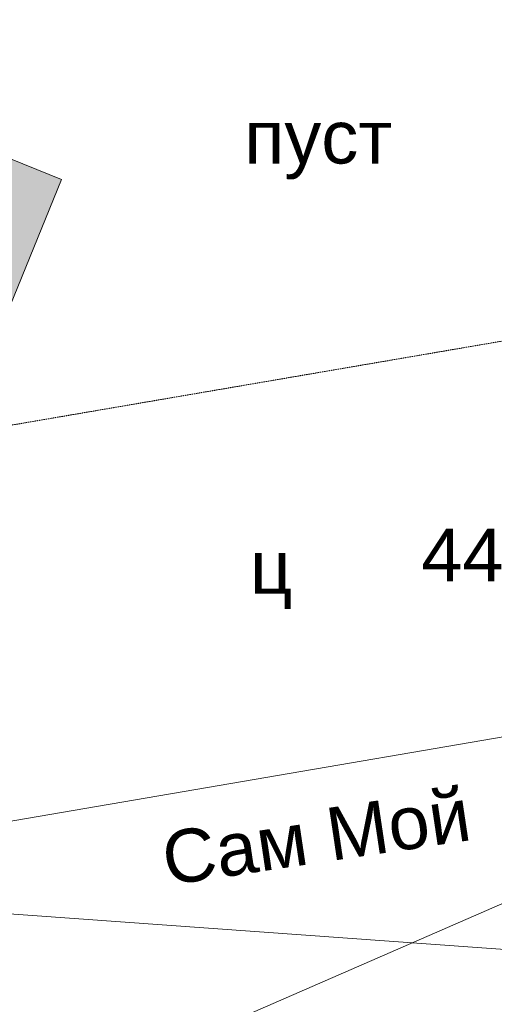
# Model space of a CAD drawing. Header units: millimetres. Extents: x 918404 to 1362154, y 4120617 to 4364104.
# Tile 54 of 256: x 1005282 to 1007075, y 4139871 to 4143591. Entities that reach past the tile are written whole.
import ezdxf

# ---------------------------------------------------------------- set-up
doc = ezdxf.new("R2010")
doc.units = ezdxf.units.MM
doc.header["$MEASUREMENT"] = 0
doc.linetypes.add('Д_ТРОТ_ТРУБА', pattern=[1.5, 0.75, -0.75])
for name, color, linetype, lineweight in [('(008) Скульптуры_Ном._пера__7', 7, 'Continuous', 18), ('(025) Дорога_Ном._пера__7', 7, 'Continuous', 18), ('0_Ном._пера__7', 7, 'Continuous', 18), ('Fills_Pen_No__7_Ном._пера__7', 7, 'Continuous', 18), ('ВЫСОТА_Ном._пера__7', 7, 'Continuous', 18)]:
    doc.layers.add(name, color=color, linetype=linetype, lineweight=lineweight)
doc.layers.add('0_Ном._пера__251', color=7, linetype='Continuous', lineweight=18, true_color=0x6d6d6d)
doc.styles.add('СГЕНЕРИР_СТИЛЬ_1', font='arial.ttf')

msp = doc.modelspace()

# ---------------------------------------------------------------- hatches: boundary and pattern name
at = {"layer": '0_Ном._пера__251', "linetype": 'Continuous', "lineweight": 0, "true_color": 0x1b1b1b}
h = msp.add_hatch(color=250, dxfattribs=at)
h.paths.add_polyline_path([(1003614.8, 4142219), (1004725.9, 4141765.9), (1004121.7, 4140284.4), (1003010.8, 4140738.1), (1003161.9, 4141108.5), (1002976.7, 4141184), (1002750.1, 4140628.4), (1003666.1, 4140254.8, -0.67267), (1003941.6, 4140296.2, -0.274754), (1003941.5, 4140142.5), (1004231.6, 4140024.2), (1005439.8, 4142986.7), (1003958.3, 4143590.9), (1003292.6, 4141958.6), (1003477.8, 4141883.1)])
h.paths.add_polyline_path([(1004819.2, 4142416.1), (1004541.4, 4142529.4), (1004654.7, 4142807.2), (1004932.5, 4142693.9)], flags=0)
h.paths.add_polyline_path([(1004191.3, 4142522.9), (1003913.5, 4142636.2), (1004083.4, 4143052.9), (1004361.2, 4142939.6)], flags=0)

# ---------------------------------------------------------------- linework, layer by layer
at = {"layer": '0_Ном._пера__7', "linetype": 'Д_ТРОТ_ТРУБА', "flags": 128}
msp.add_lwpolyline([(1003231.2, 4141713.2), (1009234.1, 4142741.3), (1009722.5, 4139889.8), (1003719.6, 4138861.7)], close=True, dxfattribs=at)
at = {"layer": '0_Ном._пера__7', "linetype": 'Continuous', "flags": 128}
msp.add_lwpolyline([(1009483, 4141288), (1003806.7, 4140315.9), (1004046.2, 4138917.6), (1009722.5, 4139889.8)], close=True, dxfattribs=at)
for points in [[(1009483, 4141288), (1004046.2, 4138917.6)], [(1003806.7, 4140315.9), (1009722.5, 4139889.8)]]:
    msp.add_lwpolyline(points, dxfattribs=at)
at = {"layer": 'Fills_Pen_No__7_Ном._пера__7', "linetype": 'Continuous'}
for p, q in [((1003958.3, 4143590.9), (1005439.8, 4142986.7)), ((1005439.8, 4142986.7), (1004231.6, 4140024.2))]:
    msp.add_line(p, q, dxfattribs=at)

# ---------------------------------------------------------------- texts
at = {"layer": '(008) Скульптуры_Ном._пера__7', "linetype": 'Continuous', "insert": (1006130.4, 4142987.2), "char_height": 200, "attachment_point": 7, "style": 'СГЕНЕРИР_СТИЛЬ_1'}
msp.add_mtext('{пуст}', dxfattribs=at)
at = {"layer": '(025) Дорога_Ном._пера__7', "linetype": 'Continuous', "insert": (1006151.8, 4141364.8), "char_height": 200, "attachment_point": 7, "style": 'СГЕНЕРИР_СТИЛЬ_1'}
msp.add_mtext('{ц}', dxfattribs=at)
at = {"layer": '(025) Дорога_Ном._пера__7', "linetype": 'Continuous', "insert": (1005838.3, 4140316.9), "char_height": 200, "attachment_point": 7, "rotation": 8.4939, "style": 'СГЕНЕРИР_СТИЛЬ_1'}
msp.add_mtext('{Сам Мой}', dxfattribs=at)
at = {"layer": 'ВЫСОТА_Ном._пера__7', "linetype": 'Continuous', "insert": (1006798.9, 4141567.1), "char_height": 200, "attachment_point": 4, "style": 'СГЕНЕРИР_СТИЛЬ_1'}
msp.add_mtext('{449.15}', dxfattribs=at)

doc.saveas('drawing.dxf')
